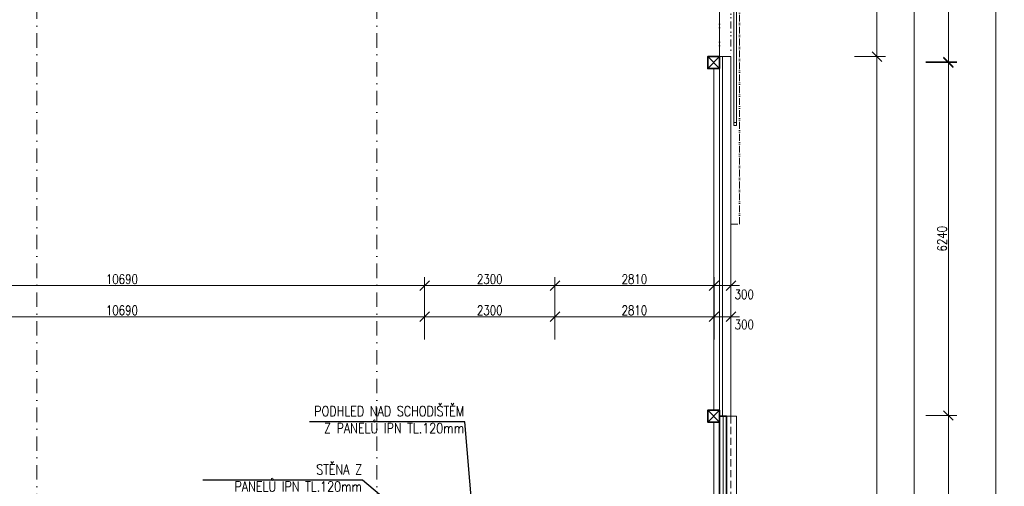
# Model space of a CAD drawing. Header units: millimetres. Extents: x -485339 to 350584, y -1189934 to 0.
# Tile 112 of 178: x -56185 to -38799, y -1015541 to -1007306. Entities that reach past the tile are written whole.
import ezdxf
from ezdxf import colors
from ezdxf.entities.mleader import LeaderData, LeaderLine
from ezdxf.math import Vec2, Vec3

# ---------------------------------------------------------------- set-up
doc = ezdxf.new("R2010")
doc.units = ezdxf.units.MM
doc.header["$LTSCALE"] = 10
for name, pattern in [('ACAD_ISO12W100', [21, 12, -3, 0, -3, 0, -3]), ('DASHDOT', [25.4, 12.7, -6.35, 0, -6.35]), ('DĚLICÍ2', [15.875, 6.35, -3.175, 0, -3.175, 0, -3.175]), ('ČÁRKOVANÁ2', [9.525, 6.35, -3.175])]:
    doc.linetypes.add(name, pattern=pattern)
doc.layers.get('Defpoints').update_dxf_attribs({"color": 201})
for name, color, linetype, lineweight in [('N_popis', 10, 'Continuous', 18), ('N_čáry_obv.plášt', 212, 'Continuous', 18), ('N_čáry_obv.plášt_obrys', 212, 'Continuous', 35), ('N_čáry_plné', 10, 'Continuous', 18), ('St__otvory_dveře', 40, 'Continuous', 18), ('St_kóty', 132, 'Continuous', 18), ('St_lehký obvodový plášť', 152, 'Continuous', 18), ('St_sloupy_opláštění_půdorys', 25, 'Continuous', 35), ('St_čáry_nad', 250, 'DĚLICÍ2', 18), ('St_čáry_osy', 250, 'DASHDOT', 18), ('St_čáry_plné', 250, 'Continuous', 18), ('St_čáry_pod', 250, 'ČÁRKOVANÁ2', 18)]:
    doc.layers.add(name, color=color, linetype=linetype, lineweight=lineweight)
doc.layers.add('St_plocha_místn', color=140, linetype='Continuous', lineweight=18, plot=False)
doc.styles.get("Standard").update_dxf_attribs({"font": 'simplex.shx', "width": 0.8})
doc.linetypes.add('ZIGZAG', pattern='A,0.00254,-5.08,[131,ltypeshp.shx,S=5.08,R=0,X=-5.08,Y=0],-10.16,[131,ltypeshp.shx,S=5.08,R=180,X=5.08,Y=0],-5.08', length=20.32254)
doc.dimstyles.new('stavebníM100', dxfattribs={"dimtxt": 165, "dimasz": 170, "dimexe": 150, "dimexo": 100, "dimgap": 30, "dimtad": 1, "dimdec": 0, "dimtxsty": 'Standard', "dimblk": 'OBLIQUE', "dimcen": -2.5, "dimdle": 150, "dimclrd": 256, "dimclre": 256, "dimclrt": 256, "dimadec": 4, "dimazin": 0, "dimtfac": 1, "dimtdec": 0, "dimtmove": 2, "dimatfit": 3, "dimldrblk": 'OBLIQUE', "dimfxl": 400, "dimfxlon": 1, "dimlwd": -1, "dimlwe": -1, "dimarcsym": 0})

# ---------------------------------------------------------------- blocks, each defined once
blk = doc.blocks.new('G$C0F2906C7')
at = {"layer": 'St_sloupy_opláštění_půdorys', "ltscale": 2}
blk.add_lwpolyline([(-105, -105), (105, -105), (105, 105), (-105, 105)], close=True, dxfattribs=at)
for points in [[(-105, 105), (105, -105)], [(105, 105), (-105, -105)]]:
    blk.add_lwpolyline(points, dxfattribs=at)
blk = doc.blocks.new('G$C0EBC1439')
at = {"layer": 'St__otvory_dveře', "color": 0, "linetype": 'ACAD_ISO12W100'}
for points in [[(0, 5490), (150, 5490), (150, 0)], [(0, -5490), (150, -5490), (150, 0)]]:
    blk.add_lwpolyline(points, dxfattribs=at)
at = {"layer": 'St__otvory_dveře', "color": 0}
for points in [[(50, 1000), (100, 1000), (100, 3750), (50, 3750)], [(50, 3700), (100, 3700), (100, 3750), (50, 3750)], [(50, 1000), (100, 1000), (100, 1050), (50, 1050)], [(50, -1000), (100, -1000), (100, -3750), (50, -3750)], [(50, -1000), (100, -1000), (100, -1050), (50, -1050)], [(50, -3700), (100, -3700), (100, -3750), (50, -3750)]]:
    blk.add_lwpolyline(points, close=True, dxfattribs=at)
blk = doc.blocks.new('_OBLIQUE')
at = {"color": 0, "linetype": 'ByBlock'}
blk.add_line((-0.5, -0.5), (0.5, 0.5), dxfattribs=at)
blk = doc.blocks.new('*D5767')
at = {"layer": 'Defpoints', "color": 0}
for p in [(-43625, -1007958), (-41047, -1007958), (-43705, -1026888)]:
    blk.add_point(p, dxfattribs=at)
at = {"layer": 'St_kóty'}
for p, q in [((-41047, -1027038), (-41047, -1007808)), ((-41447, -1007958), (-40897, -1007958)), ((-41447, -1026888), (-40897, -1026888))]:
    blk.add_line(p, q, dxfattribs=at)
at = {"layer": 'St_kóty', "linetype": 'ByBlock', "xscale": 170, "yscale": 170, "zscale": 170}
for p, rotation in [((-41047, -1007958), 90), ((-41047, -1026888), 270)]:
    blk.add_blockref('_OBLIQUE', p, dxfattribs=dict(at, rotation=rotation))
at = {"layer": 'St_kóty', "insert": (-41159, -1017423), "char_height": 165, "attachment_point": 5, "rotation": 90}
blk.add_mtext('18930', dxfattribs=at)
blk = doc.blocks.new('*D5768')
at = {"layer": 'Defpoints', "color": 0}
for p in [(-43625, -1002888), (-41047, -1002888), (-43625, -1007958)]:
    blk.add_point(p, dxfattribs=at)
at = {"layer": 'St_kóty'}
for p, q in [((-41047, -1002738), (-41047, -1005160)), ((-41447, -1002888), (-40897, -1002888)), ((-41047, -1008108), (-41047, -1005685)), ((-41447, -1007958), (-40897, -1007958))]:
    blk.add_line(p, q, dxfattribs=at)
at = {"layer": 'St_kóty', "linetype": 'ByBlock', "xscale": 170, "yscale": 170, "zscale": 170}
for p, rotation in [((-41047, -1002888), 90), ((-41047, -1007958), 270)]:
    blk.add_blockref('_OBLIQUE', p, dxfattribs=dict(at, rotation=rotation))
at = {"layer": 'St_kóty', "insert": (-41047, -1005423), "char_height": 165, "attachment_point": 5, "rotation": 90}
blk.add_mtext('5070\\P5400', dxfattribs=at)
blk = doc.blocks.new('*D5771')
at = {"layer": 'Defpoints', "color": 0}
for p in [(-43625, -992923), (-40393, -992923), (-59739, -1042046)]:
    blk.add_point(p, dxfattribs=at)
at = {"layer": 'St_kóty'}
for p, q in [((-40393, -1042196), (-40393, -992773)), ((-40793, -992923), (-40243, -992923)), ((-40793, -1042046), (-40243, -1042046))]:
    blk.add_line(p, q, dxfattribs=at)
at = {"layer": 'St_kóty', "linetype": 'ByBlock', "xscale": 170, "yscale": 170, "zscale": 170}
for p, rotation in [((-40393, -992923), 90), ((-40393, -1042046), 270)]:
    blk.add_blockref('_OBLIQUE', p, dxfattribs=dict(at, rotation=rotation))
at = {"layer": 'St_kóty', "insert": (-40506, -1017484), "char_height": 165, "attachment_point": 5, "rotation": 90}
blk.add_mtext('49123', dxfattribs=at)
blk = doc.blocks.new('*D5778')
at = {"layer": 'Defpoints', "color": 0}
for p in [(-43930, -1014291), (-39785, -1014291), (-43930, -1020531)]:
    blk.add_point(p, dxfattribs=at)
at = {"layer": 'St_kóty'}
for p, q in [((-40185, -1014291), (-39635, -1014291)), ((-39785, -1020681), (-39785, -1014141)), ((-40185, -1020531), (-39635, -1020531))]:
    blk.add_line(p, q, dxfattribs=at)
at = {"layer": 'St_kóty', "linetype": 'ByBlock', "xscale": 170, "yscale": 170, "zscale": 170}
for p, rotation in [((-39785, -1014291), 90), ((-39785, -1020531), 270)]:
    blk.add_blockref('_OBLIQUE', p, dxfattribs=dict(at, rotation=rotation))
at = {"layer": 'St_kóty', "insert": (-39898, -1017411), "char_height": 165, "attachment_point": 5, "rotation": 90}
blk.add_mtext('6240', dxfattribs=at)
blk = doc.blocks.new('*D5779')
at = {"layer": 'Defpoints', "color": 0}
for p in [(-43930, -1008051), (-39785, -1008051), (-43930, -1014291)]:
    blk.add_point(p, dxfattribs=at)
at = {"layer": 'St_kóty'}
for p, q in [((-39785, -1014441), (-39785, -1007901)), ((-40185, -1008051), (-39635, -1008051)), ((-40185, -1014291), (-39635, -1014291))]:
    blk.add_line(p, q, dxfattribs=at)
at = {"layer": 'St_kóty', "linetype": 'ByBlock', "xscale": 170, "yscale": 170, "zscale": 170}
for p, rotation in [((-39785, -1008051), 90), ((-39785, -1014291), 270)]:
    blk.add_blockref('_OBLIQUE', p, dxfattribs=dict(at, rotation=rotation))
at = {"layer": 'St_kóty', "insert": (-39898, -1011171), "char_height": 165, "attachment_point": 5, "rotation": 90}
blk.add_mtext('6240', dxfattribs=at)
blk = doc.blocks.new('*D5780')
at = {"layer": 'Defpoints', "color": 0}
for p in [(-43930, -1002783), (-39785, -1002783), (-43930, -1008063)]:
    blk.add_point(p, dxfattribs=at)
at = {"layer": 'St_kóty'}
for p, q in [((-39785, -1008213), (-39785, -1002633)), ((-40185, -1002783), (-39635, -1002783)), ((-40185, -1008063), (-39635, -1008063))]:
    blk.add_line(p, q, dxfattribs=at)
at = {"layer": 'St_kóty', "linetype": 'ByBlock', "xscale": 170, "yscale": 170, "zscale": 170}
for p, rotation in [((-39785, -1002783), 90), ((-39785, -1008063), 270)]:
    blk.add_blockref('_OBLIQUE', p, dxfattribs=dict(at, rotation=rotation))
at = {"layer": 'St_kóty', "insert": (-39898, -1005423), "char_height": 165, "attachment_point": 5, "rotation": 90}
blk.add_mtext('5280', dxfattribs=at)
blk = doc.blocks.new('*D5783')
at = {"layer": 'Defpoints', "color": 0}
for p in [(-43625, -992923), (-59725, -1060478), (-38949, -1060478)]:
    blk.add_point(p, dxfattribs=at)
at = {"layer": 'St_kóty'}
for p, q in [((-38949, -992773), (-38949, -1060628)), ((-39349, -992923), (-38799, -992923)), ((-39349, -1060478), (-38799, -1060478))]:
    blk.add_line(p, q, dxfattribs=at)
at = {"layer": 'St_kóty', "linetype": 'ByBlock', "xscale": 170, "yscale": 170, "zscale": 170}
for p, rotation in [((-38949, -992923), 90), ((-38949, -1060478), 270)]:
    blk.add_blockref('_OBLIQUE', p, dxfattribs=dict(at, rotation=rotation))
at = {"layer": 'St_kóty', "insert": (-39061, -1026700), "char_height": 165, "attachment_point": 5, "rotation": 90}
blk.add_mtext('67555', dxfattribs=at)
blk = doc.blocks.new('*D5911')
at = {"layer": 'Defpoints', "color": 0}
for p in [(-49035, -1011998), (-59725, -1014219), (-49035, -1015519)]:
    blk.add_point(p, dxfattribs=at)
at = {"layer": 'St_kóty'}
for p, q in [((-59725, -1012398), (-59725, -1011848)), ((-49035, -1012398), (-49035, -1011848)), ((-59875, -1011998), (-48885, -1011998))]:
    blk.add_line(p, q, dxfattribs=at)
at = {"layer": 'St_kóty', "linetype": 'ByBlock', "xscale": 170, "yscale": 170, "zscale": 170, "rotation": 180}
blk.add_blockref('_OBLIQUE', (-59725, -1011998), dxfattribs=at)
at = {"layer": 'St_kóty', "linetype": 'ByBlock', "xscale": 170, "yscale": 170, "zscale": 170}
blk.add_blockref('_OBLIQUE', (-49035, -1011998), dxfattribs=at)
at = {"layer": 'St_kóty', "insert": (-54380, -1011885), "char_height": 165, "attachment_point": 5}
blk.add_mtext('10690', dxfattribs=at)
blk = doc.blocks.new('*D5912')
at = {"layer": 'Defpoints', "color": 0}
for p in [(-46735, -1011998), (-49035, -1015519), (-46735, -1015519)]:
    blk.add_point(p, dxfattribs=at)
at = {"layer": 'St_kóty'}
for p, q in [((-49035, -1012398), (-49035, -1011848)), ((-46735, -1012398), (-46735, -1011848)), ((-49185, -1011998), (-46585, -1011998))]:
    blk.add_line(p, q, dxfattribs=at)
at = {"layer": 'St_kóty', "linetype": 'ByBlock', "xscale": 170, "yscale": 170, "zscale": 170, "rotation": 180}
blk.add_blockref('_OBLIQUE', (-49035, -1011998), dxfattribs=at)
at = {"layer": 'St_kóty', "linetype": 'ByBlock', "xscale": 170, "yscale": 170, "zscale": 170}
blk.add_blockref('_OBLIQUE', (-46735, -1011998), dxfattribs=at)
at = {"layer": 'St_kóty', "insert": (-47885, -1011885), "char_height": 165, "attachment_point": 5}
blk.add_mtext('2300', dxfattribs=at)
blk = doc.blocks.new('*D5913')
at = {"layer": 'Defpoints', "color": 0}
for p in [(-43925, -1011998), (-46735, -1015519), (-43925, -1015519)]:
    blk.add_point(p, dxfattribs=at)
at = {"layer": 'St_kóty'}
for p, q in [((-46735, -1012398), (-46735, -1011848)), ((-43925, -1012398), (-43925, -1011848)), ((-46885, -1011998), (-43775, -1011998))]:
    blk.add_line(p, q, dxfattribs=at)
at = {"layer": 'St_kóty', "linetype": 'ByBlock', "xscale": 170, "yscale": 170, "zscale": 170, "rotation": 180}
blk.add_blockref('_OBLIQUE', (-46735, -1011998), dxfattribs=at)
at = {"layer": 'St_kóty', "linetype": 'ByBlock', "xscale": 170, "yscale": 170, "zscale": 170}
blk.add_blockref('_OBLIQUE', (-43925, -1011998), dxfattribs=at)
at = {"layer": 'St_kóty', "insert": (-45330, -1011885), "char_height": 165, "attachment_point": 5}
blk.add_mtext('2810', dxfattribs=at)
blk = doc.blocks.new('*D5914')
at = {"layer": 'Defpoints', "color": 0}
for p in [(-43625, -1011998), (-43925, -1015519), (-43625, -1015519)]:
    blk.add_point(p, dxfattribs=at)
at = {"layer": 'St_kóty'}
for p, q in [((-43925, -1012398), (-43925, -1011848)), ((-43625, -1012398), (-43625, -1011848)), ((-44075, -1011998), (-43475, -1011998))]:
    blk.add_line(p, q, dxfattribs=at)
at = {"layer": 'St_kóty', "linetype": 'ByBlock', "xscale": 170, "yscale": 170, "zscale": 170, "rotation": 180}
blk.add_blockref('_OBLIQUE', (-43925, -1011998), dxfattribs=at)
at = {"layer": 'St_kóty', "linetype": 'ByBlock', "xscale": 170, "yscale": 170, "zscale": 170}
blk.add_blockref('_OBLIQUE', (-43625, -1011998), dxfattribs=at)
at = {"layer": 'St_kóty', "insert": (-43391, -1012154), "char_height": 165, "attachment_point": 5}
blk.add_mtext('300', dxfattribs=at)
blk = doc.blocks.new('*D5941')
at = {"layer": 'Defpoints', "color": 0}
for p in [(-49035, -1012548), (-59725, -1015230), (-49035, -1016531)]:
    blk.add_point(p, dxfattribs=at)
at = {"layer": 'St_kóty'}
for p, q in [((-59875, -1012548), (-48885, -1012548)), ((-59725, -1012948), (-59725, -1012398)), ((-49035, -1012948), (-49035, -1012398))]:
    blk.add_line(p, q, dxfattribs=at)
at = {"layer": 'St_kóty', "linetype": 'ByBlock', "xscale": 170, "yscale": 170, "zscale": 170, "rotation": 180}
blk.add_blockref('_OBLIQUE', (-59725, -1012548), dxfattribs=at)
at = {"layer": 'St_kóty', "linetype": 'ByBlock', "xscale": 170, "yscale": 170, "zscale": 170}
blk.add_blockref('_OBLIQUE', (-49035, -1012548), dxfattribs=at)
at = {"layer": 'St_kóty', "insert": (-54380, -1012435), "char_height": 165, "attachment_point": 5}
blk.add_mtext('10690', dxfattribs=at)
blk = doc.blocks.new('*D5942')
at = {"layer": 'Defpoints', "color": 0}
for p in [(-46735, -1012548), (-49035, -1016531), (-46735, -1016531)]:
    blk.add_point(p, dxfattribs=at)
at = {"layer": 'St_kóty'}
for p, q in [((-49185, -1012548), (-46585, -1012548)), ((-49035, -1012948), (-49035, -1012398)), ((-46735, -1012948), (-46735, -1012398))]:
    blk.add_line(p, q, dxfattribs=at)
at = {"layer": 'St_kóty', "linetype": 'ByBlock', "xscale": 170, "yscale": 170, "zscale": 170, "rotation": 180}
blk.add_blockref('_OBLIQUE', (-49035, -1012548), dxfattribs=at)
at = {"layer": 'St_kóty', "linetype": 'ByBlock', "xscale": 170, "yscale": 170, "zscale": 170}
blk.add_blockref('_OBLIQUE', (-46735, -1012548), dxfattribs=at)
at = {"layer": 'St_kóty', "insert": (-47885, -1012435), "char_height": 165, "attachment_point": 5}
blk.add_mtext('2300', dxfattribs=at)
blk = doc.blocks.new('*D5943')
at = {"layer": 'Defpoints', "color": 0}
for p in [(-43925, -1012548), (-46735, -1016531), (-43925, -1016531)]:
    blk.add_point(p, dxfattribs=at)
at = {"layer": 'St_kóty'}
for p, q in [((-46885, -1012548), (-43775, -1012548)), ((-46735, -1012948), (-46735, -1012398)), ((-43925, -1012948), (-43925, -1012398))]:
    blk.add_line(p, q, dxfattribs=at)
at = {"layer": 'St_kóty', "linetype": 'ByBlock', "xscale": 170, "yscale": 170, "zscale": 170, "rotation": 180}
blk.add_blockref('_OBLIQUE', (-46735, -1012548), dxfattribs=at)
at = {"layer": 'St_kóty', "linetype": 'ByBlock', "xscale": 170, "yscale": 170, "zscale": 170}
blk.add_blockref('_OBLIQUE', (-43925, -1012548), dxfattribs=at)
at = {"layer": 'St_kóty', "insert": (-45330, -1012435), "char_height": 165, "attachment_point": 5}
blk.add_mtext('2810', dxfattribs=at)
blk = doc.blocks.new('*D5944')
at = {"layer": 'Defpoints', "color": 0}
for p in [(-43625, -1012548), (-43925, -1016531), (-43625, -1016531)]:
    blk.add_point(p, dxfattribs=at)
at = {"layer": 'St_kóty'}
for p, q in [((-44075, -1012548), (-43475, -1012548)), ((-43925, -1012948), (-43925, -1012398)), ((-43625, -1012948), (-43625, -1012398))]:
    blk.add_line(p, q, dxfattribs=at)
at = {"layer": 'St_kóty', "linetype": 'ByBlock', "xscale": 170, "yscale": 170, "zscale": 170, "rotation": 180}
blk.add_blockref('_OBLIQUE', (-43925, -1012548), dxfattribs=at)
at = {"layer": 'St_kóty', "linetype": 'ByBlock', "xscale": 170, "yscale": 170, "zscale": 170}
blk.add_blockref('_OBLIQUE', (-43625, -1012548), dxfattribs=at)
at = {"layer": 'St_kóty', "insert": (-43390, -1012686), "char_height": 165, "attachment_point": 5}
blk.add_mtext('300', dxfattribs=at)

msp = doc.modelspace()

# ---------------------------------------------------------------- linework, layer by layer
at = {"layer": 'N_čáry_obv.plášt', "linetype": 'ZIGZAG'}
msp.add_lwpolyline([(-43765.2, -1014302.6), (-43765.2, -1020672.6)], dxfattribs=at)
at = {"layer": 'N_čáry_obv.plášt_obrys'}
for points in [[(-43825.2, -1014302.6), (-43825.2, -1020672.6)], [(-43825.2, -1014302.6), (-43705.2, -1014302.6)], [(-43705.2, -1014302.6), (-43705.2, -1020672.6)]]:
    msp.add_lwpolyline(points, dxfattribs=at)
at = {"layer": 'N_čáry_plné', "ltscale": 2}
msp.add_lwpolyline([(-43525.2, -1014302.6), (-43525.2, -1026907.6), (-43825.2, -1026907.6)], dxfattribs=at)
at = {"layer": 'N_čáry_plné'}
msp.add_lwpolyline([(-43525.2, -1014302.6), (-43705.2, -1014302.6)], dxfattribs=at)
at = {"layer": 'St_lehký obvodový plášť', "ltscale": 2}
for points in [[(-43825.2, -1014302.6), (-43825.2, -1007957.6)], [(-43775.2, -1014302.6), (-43775.2, -1007957.6)]]:
    msp.add_lwpolyline(points, dxfattribs=at)
at = {"layer": 'St_plocha_místn'}
msp.add_lwpolyline([(-94034.9, -1015242.9), (-72334.9, -1015242.9), (-72334.9, -1019552.9), (-70034.9, -1019552.9), (-70034.9, -1015242.9), (-59724.9, -1015242.9), (-59724.9, -1016537.6), (-43925.2, -1016531.2), (-43925.2, -1014407.6), (-44035.2, -1014407.6), (-44035.2, -1014197.6), (-43925.2, -1014197.6), (-43925.2, -1008167.6), (-44035.2, -1008167.6), (-44035.2, -1007957.6), (-43825.2, -1007957.6), (-43825.2, -1002887.6)], dxfattribs=at)
at = {"layer": 'St_čáry_nad', "ltscale": 2}
for points in [[(-43825.2, -1007957.6), (-43825.2, -1002887.6)], [(-43625.1, -1002887.6), (-43625.2, -1007957.6)]]:
    msp.add_lwpolyline(points, dxfattribs=at)
at = {"layer": 'St_čáry_osy', "ltscale": 2}
for points in [[(-55879.9, -1041843.2), (-55879.9, -992785.6)], [(-49879.9, -1041843.2), (-49879.9, -992785.6)]]:
    msp.add_lwpolyline(points, dxfattribs=at)
at = {"layer": 'St_čáry_plné', "ltscale": 2}
for points in [[(-43825.2, -1007957.6), (-43625.2, -1007957.6)], [(-43625.2, -1007957.6), (-43625.2, -1014302.6)], [(-43925.2, -1008167.6), (-43925.2, -1014197.6)], [(-43925.2, -1014407.6), (-43925.2, -1020437.6)]]:
    msp.add_lwpolyline(points, dxfattribs=at)
at = {"layer": 'St_čáry_pod', "ltscale": 2}
msp.add_lwpolyline([(-43625.2, -1014302.6), (-43625.2, -1026887.6), (-43825.2, -1026887.6)], dxfattribs=at)

# ---------------------------------------------------------------- block references
at = {"layer": 'St__otvory_dveře'}
msp.add_blockref('G$C0EBC1439', (-43625.2, -1005422.6), dxfattribs=at)
at = {"layer": 'St_sloupy_opláštění_půdorys', "ltscale": 2, "rotation": 90}
for p in [(-43930.2, -1008062.6), (-43930.2, -1014302.6)]:
    msp.add_blockref('G$C0F2906C7', p, dxfattribs=at)

# ---------------------------------------------------------------- dimensions: what is measured, and where the dimension line sits
at = {"layer": 'St_kóty'}
for base, p1, p2, picture, middle in [((-40393.4, -992922.8), (-59739.4, -1042045.8), (-43625.2, -992922.8), '*D5771', (-40505.9, -1017484.3)), ((-38948.9, -1060477.6), (-43625.2, -992922.8), (-59724.9, -1060477.6), '*D5783', (-39061.4, -1026700.2)), ((-39785.1, -1002782.6), (-43930.2, -1008062.6), (-43930.2, -1002782.6), '*D5780', (-39897.6, -1005422.6)), ((-41046.9, -1007957.6), (-43705.2, -1026887.6), (-43625.2, -1007957.6), '*D5767', (-41159.4, -1017422.6)), ((-39785.1, -1008050.9), (-43930.2, -1014290.9), (-43930.2, -1008050.9), '*D5779', (-39897.6, -1011170.9)), ((-39785.1, -1014290.9), (-43930.2, -1020530.9), (-43930.2, -1014290.9), '*D5778', (-39897.6, -1017410.9))]:
    dim = msp.add_linear_dim(base=base, p1=p1, p2=p2, angle=90, dimstyle='stavebníM100', dxfattribs=at)
    dim.commit()
    dim.dimension.update_dxf_attribs({"geometry": picture, "text_midpoint": middle})
dim = msp.add_linear_dim(base=(-41046.9, -1002887.6), p1=(-43625.2, -1007957.6), p2=(-43625.2, -1002887.6), angle=90, text='<>\\P5400', dimstyle='stavebníM100', override={"dimtxsty": 'Standard'}, dxfattribs=at)
dim.commit()
dim.dimension.update_dxf_attribs({"geometry": '*D5768', "text_midpoint": (-41046.9, -1005422.6), "dimtype": 160})
for base, p1, p2, picture, middle in [((-49034.9, -1011998), (-59724.9, -1014218.7), (-49034.9, -1015518.7), '*D5911', (-54379.9, -1011885.5)), ((-46734.9, -1011998), (-49034.9, -1015518.7), (-46734.9, -1015518.7), '*D5912', (-47884.9, -1011885.5)), ((-43925.2, -1011998), (-46734.9, -1015518.7), (-43925.2, -1015518.7), '*D5913', (-45330, -1011885.5)), ((-49034.9, -1012548), (-59724.9, -1015230.4), (-49034.9, -1016531.2), '*D5941', (-54379.9, -1012435.5)), ((-46734.9, -1012548), (-49034.9, -1016531.2), (-46734.9, -1016531.2), '*D5942', (-47884.9, -1012435.5)), ((-43925.2, -1012548), (-46734.9, -1016531.2), (-43925.2, -1016531.2), '*D5943', (-45330, -1012435.5))]:
    dim = msp.add_linear_dim(base=base, p1=p1, p2=p2, dimstyle='stavebníM100', dxfattribs=at)
    dim.commit()
    dim.dimension.update_dxf_attribs({"geometry": picture, "text_midpoint": middle})
for base, p1, p2, picture, middle in [((-43625.2, -1011998), (-43925.2, -1015518.7), (-43625.2, -1015518.7), '*D5914', (-43390.6, -1012154)), ((-43625.2, -1012548), (-43925.2, -1016531.2), (-43625.2, -1016531.2), '*D5944', (-43390.5, -1012685.7))]:
    dim = msp.add_linear_dim(base=base, p1=p1, p2=p2, dimstyle='stavebníM100', dxfattribs=at)
    dim.commit()
    dim.dimension.update_dxf_attribs({"geometry": picture, "text_midpoint": middle, "dimtype": 160})

# ---------------------------------------------------------------- leaders
at = {"layer": 'N_popis'}
ml = msp.add_multileader_mtext('Standard', dxfattribs=at)
ml.set_content('PODHLED NAD SCHODIŠTĚM\\PZ PANELŮ IPN TL.120mm ')
ml.set_leader_properties()
ml.build(insert=Vec2(0, 0))
ml.multileader.update_dxf_attribs({"text_left_attachment_type": 6, "text_right_attachment_type": 6, "arrow_head_size": 180})
ctx = ml.context
ctx.base_point, ctx.char_height, ctx.arrow_head_size, ctx.plane_origin = Vec3(-51307, -1014402.6), 180, 180, Vec3(-47547.6, -1013438.2)
ctx.left_attachment, ctx.right_attachment, ctx.text_align_type = 6, 6, 2
notes = []
notes.append((ctx, [(0, (1, 1, 0), (-48325.9, -1014402.6), (-1, 0), 8, [(0, [(-48087.4, -1017261.9)], 0, [])])]))
ctx.mtext.insert, ctx.mtext.alignment, ctx.mtext.flow_direction = Vec3(-48335.9, -1014124.9), 3, 5
ml = msp.add_multileader_mtext('Standard', dxfattribs=at)
ml.set_content('STĚNA Z\\PPANELŮ IPN TL.120mm\\PDO VÝŠKA JEŘÁBOVÉ DRÁHY ')
ml.set_leader_properties()
ml.build(insert=Vec2(0, 0))
ml.multileader.update_dxf_attribs({"text_left_attachment_type": 6, "text_right_attachment_type": 6, "arrow_head_size": 180})
ctx = ml.context
ctx.base_point, ctx.char_height, ctx.arrow_head_size, ctx.plane_origin = Vec3(-53329.9, -1015432.8), 180, 180, Vec3(-49351.1, -1014468.5)
ctx.left_attachment, ctx.right_attachment, ctx.text_align_type = 6, 6, 2
notes.append((ctx, [(0, (1, 1, 0), (-50129.4, -1015432.8), (-1, 0), 8, [(0, [(-48661, -1016662.9)], 0, [])])]))
ctx.mtext.insert, ctx.mtext.alignment, ctx.mtext.flow_direction = Vec3(-50139.4, -1015155.1), 3, 5
for ctx, leaders in notes:
    for number, flags, end, landing, length, lines in leaders:
        leader = LeaderData()
        leader.index, (leader.has_last_leader_line, leader.has_dogleg_vector, leader.attachment_direction) = number, flags
        leader.last_leader_point, leader.dogleg_vector, leader.dogleg_length = Vec3(end), Vec3(landing), length
        for number, points, colour, breaks in lines:
            line = LeaderLine()
            line.index, line.vertices, line.color, line.breaks = number, Vec3.list(points), colors.encode_raw_color(colour), breaks
            leader.lines.append(line)
        ctx.leaders.append(leader)

doc.saveas('drawing.dxf')
